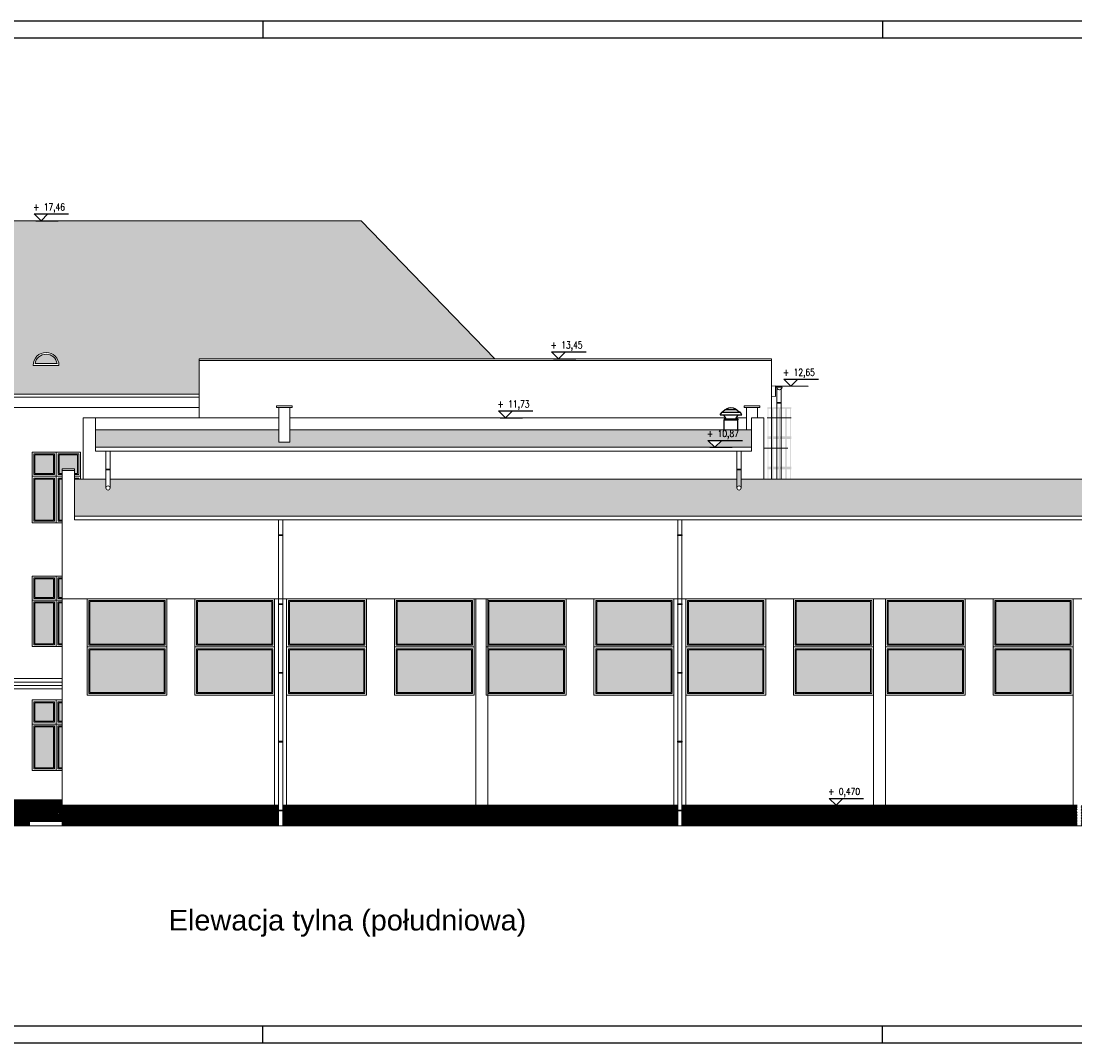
# Model space of a CAD drawing. Header units: millimetres. Extents: x 0 to 111311, y -48878 to -25280.
# Tile 71 of 161: x 79643 to 82705, y -48878 to -45908. Entities that reach past the tile are written whole.
import ezdxf
from ezdxf.enums import TextEntityAlignment as Align

# ---------------------------------------------------------------- set-up
doc = ezdxf.new("R2010")
doc.units = ezdxf.units.MM
for name, color, linetype, lineweight in [('A-Opis', 7, 'Continuous', 15), ('DS_widok', 7, 'Continuous', 18), ('kreskowanie', 250, 'Continuous', 9), ('OPIS', 7, 'Continuous', 5)]:
    doc.layers.add(name, color=color, linetype=linetype, lineweight=lineweight)
doc.layers.add('e-cad_cienkie', color=1, linetype='Continuous')
doc.layers.add('e-cad_opisy', color=7, linetype='Continuous')
doc.layers.add('HATCH', color=7, linetype='Continuous', lineweight=5, true_color=0x6e6e6e)
doc.styles.add('e-cad_1', font='simplex.shx', dxfattribs={"width": 0.8})
doc.styles.get("Standard").update_dxf_attribs({"font": 'arial.ttf'})

# ---------------------------------------------------------------- blocks, each defined once
blk = doc.blocks.new('e-cad_kota_3')
blk.add_line((-2, 2), (8, 2))
blk.add_lwpolyline([(-2, 2), (0, 0), (2, 2)])
at = {"style": 'e-cad_1', "width": 0.8}
blk.add_attdef('ZNAK', text='', height=2, dxfattribs=at).set_placement((-0.5, 3), align=Align.RIGHT)
blk.add_attdef('RZEDNA', (0.8, 3), '', height=2, dxfattribs=at)

msp = doc.modelspace()

# ---------------------------------------------------------------- hatches: boundary and pattern name
at = {"layer": 'A-Opis'}
h = msp.add_hatch(color=135, dxfattribs=at)
h.set_gradient(color1=(103, 145, 152), color2=(200, 215, 218), rotation=45, one_color=1, name='SPHERICAL')
h.paths.add_polyline_path([(79747.481, -46903.896, 0.85634884), (79683.255, -46903.896)])
h = msp.add_hatch(color=135, dxfattribs=at)
h.set_gradient(color1=(103, 145, 152), color2=(200, 215, 218), rotation=45, one_color=1, name='SPHERICAL')
h.paths.add_polyline_path([(79683.142, -47239.396), (79683.142, -47358.396), (79737.142, -47358.396), (79737.142, -47239.396)])
h.paths.add_polyline_path([(79683.142, -47169.396), (79683.142, -47223.396), (79737.142, -47223.396), (79737.142, -47169.396)])
h.paths.add_polyline_path([(79753.142, -47169.396), (79753.142, -47223.396), (79762.368, -47223.396), (79762.368, -47209.396), (79798.368, -47209.396), (79798.368, -47223.396), (79807.142, -47223.396), (79807.142, -47169.396)])
h.paths.add_polyline_path([(79753.142, -47239.396), (79753.142, -47358.396), (79762.368, -47358.396), (79762.368, -47239.396)])
h.paths.add_polyline_path([(79807.142, -47239.885), (79807.142, -47239.396), (79798.368, -47239.396), (79798.368, -47239.885)])
h = msp.add_hatch(color=135, dxfattribs=at)
h.set_gradient(color1=(103, 145, 152), color2=(200, 215, 218), rotation=45, one_color=1, name='SPHERICAL')
h.paths.add_polyline_path([(79682.848, -47599.396), (79682.848, -47718.396), (79736.848, -47718.396), (79736.848, -47599.396)])
h.paths.add_polyline_path([(79682.848, -47529.396), (79682.848, -47583.396), (79736.848, -47583.396), (79736.848, -47529.396)])
h.paths.add_polyline_path([(79752.848, -47599.396), (79752.848, -47718.396), (79762.368, -47718.396), (79762.368, -47599.396)])
h.paths.add_polyline_path([(79752.848, -47529.396), (79752.848, -47583.396), (79762.368, -47583.396), (79762.368, -47529.396)])
h = msp.add_hatch(color=135, dxfattribs=at)
h.set_gradient(color1=(103, 145, 152), color2=(200, 215, 218), rotation=45, one_color=1, name='SPHERICAL')
h.paths.add_polyline_path([(79842.368, -47719.396), (79842.368, -47595.396), (80058.368, -47595.396), (80058.368, -47719.396)])
h.paths.add_polyline_path([(79842.368, -47859.396), (79842.368, -47735.396), (80058.368, -47735.396), (80058.368, -47859.396)])
h = msp.add_hatch(color=135, dxfattribs=at)
h.set_gradient(color1=(103, 145, 152), color2=(200, 215, 218), rotation=45, one_color=1, name='SPHERICAL')
h.paths.add_polyline_path([(80155.368, -47719.396), (80155.368, -47595.396), (80371.368, -47595.396), (80371.368, -47719.396)])
h.paths.add_polyline_path([(80155.368, -47859.396), (80155.368, -47735.396), (80371.368, -47735.396), (80371.368, -47859.396)])
h = msp.add_hatch(color=135, dxfattribs=at)
h.set_gradient(color1=(103, 145, 152), color2=(200, 215, 218), rotation=45, one_color=1, name='SPHERICAL')
h.paths.add_polyline_path([(80422.368, -47719.396), (80422.368, -47595.396), (80638.368, -47595.396), (80638.368, -47719.396)])
h.paths.add_polyline_path([(80422.368, -47859.396), (80422.368, -47735.396), (80638.368, -47735.396), (80638.368, -47859.396)])
h = msp.add_hatch(color=135, dxfattribs=at)
h.set_gradient(color1=(103, 145, 152), color2=(200, 215, 218), rotation=45, one_color=1, name='SPHERICAL')
h.paths.add_polyline_path([(80735.368, -47719.396), (80735.368, -47595.396), (80951.368, -47595.396), (80951.368, -47719.396)])
h.paths.add_polyline_path([(80735.368, -47859.396), (80735.368, -47735.396), (80951.368, -47735.396), (80951.368, -47859.396)])
h = msp.add_hatch(color=135, dxfattribs=at)
h.set_gradient(color1=(103, 145, 152), color2=(200, 215, 218), rotation=45, one_color=1, name='SPHERICAL')
h.paths.add_polyline_path([(81002.368, -47719.396), (81002.368, -47595.396), (81218.368, -47595.396), (81218.368, -47719.396)])
h.paths.add_polyline_path([(81002.368, -47859.396), (81002.368, -47735.396), (81218.368, -47735.396), (81218.368, -47859.396)])
h = msp.add_hatch(color=135, dxfattribs=at)
h.set_gradient(color1=(103, 145, 152), color2=(200, 215, 218), rotation=45, one_color=1, name='SPHERICAL')
h.paths.add_polyline_path([(81315.368, -47719.396), (81315.368, -47595.396), (81531.368, -47595.396), (81531.368, -47719.396)])
h.paths.add_polyline_path([(81315.368, -47859.396), (81315.368, -47735.396), (81531.368, -47735.396), (81531.368, -47859.396)])
h = msp.add_hatch(color=135, dxfattribs=at)
h.set_gradient(color1=(103, 145, 152), color2=(200, 215, 218), rotation=45, one_color=1, name='SPHERICAL')
h.paths.add_polyline_path([(81582.368, -47719.396), (81582.368, -47595.396), (81798.368, -47595.396), (81798.368, -47719.396)])
h.paths.add_polyline_path([(81582.368, -47859.396), (81582.368, -47735.396), (81798.368, -47735.396), (81798.368, -47859.396)])
h = msp.add_hatch(color=135, dxfattribs=at)
h.set_gradient(color1=(103, 145, 152), color2=(200, 215, 218), rotation=45, one_color=1, name='SPHERICAL')
h.paths.add_polyline_path([(81895.368, -47719.396), (81895.368, -47595.396), (82111.368, -47595.396), (82111.368, -47719.396)])
h.paths.add_polyline_path([(81895.368, -47859.396), (81895.368, -47735.396), (82111.368, -47735.396), (82111.368, -47859.396)])
h = msp.add_hatch(color=135, dxfattribs=at)
h.set_gradient(color1=(103, 145, 152), color2=(200, 215, 218), rotation=45, one_color=1, name='SPHERICAL')
h.paths.add_polyline_path([(82162.368, -47719.396), (82162.368, -47595.396), (82378.368, -47595.396), (82378.368, -47719.396)])
h.paths.add_polyline_path([(82162.368, -47859.396), (82162.368, -47735.396), (82378.368, -47735.396), (82378.368, -47859.396)])
h = msp.add_hatch(color=135, dxfattribs=at)
h.set_gradient(color1=(103, 145, 152), color2=(200, 215, 218), rotation=45, one_color=1, name='SPHERICAL')
h.paths.add_polyline_path([(82475.368, -47719.396), (82475.368, -47595.396), (82691.368, -47595.396), (82691.368, -47719.396)])
h.paths.add_polyline_path([(82475.368, -47859.396), (82475.368, -47735.396), (82691.368, -47735.396), (82691.368, -47859.396)])
h = msp.add_hatch(color=135, dxfattribs=at)
h.set_gradient(color1=(103, 145, 152), color2=(200, 215, 218), rotation=45, one_color=1, name='SPHERICAL')
h.paths.add_polyline_path([(79682.848, -47959.396), (79682.848, -48078.396), (79736.848, -48078.396), (79736.848, -47959.396)])
h.paths.add_polyline_path([(79682.848, -47889.396), (79682.848, -47943.396), (79736.848, -47943.396), (79736.848, -47889.396)])
h.paths.add_polyline_path([(79752.848, -47959.396), (79752.848, -48078.396), (79762.368, -48078.396), (79762.368, -47959.396)])
h.paths.add_polyline_path([(79752.848, -47889.396), (79752.848, -47943.396), (79762.368, -47943.396), (79762.368, -47889.396)])
at = {"layer": 'DS_widok'}
h = msp.add_hatch(color=256, dxfattribs=at)
h.paths.add_polyline_path([(81880.848, -47035.186), (81880.848, -47031.186), (81810.848, -47031.186), (81810.848, -47035.186)])
h.paths.add_polyline_path([(81847.748, -47035.186), (81843.948, -47035.186), (81843.948, -47115.186), (81847.748, -47115.186)])
h.paths.add_polyline_path([(81824.608, -47115.186), (81828.408, -47115.186), (81828.408, -47035.186), (81824.608, -47035.186)])
h.paths.add_polyline_path([(81812.135, -47115.186), (81813.935, -47115.186), (81813.935, -47035.186), (81812.135, -47035.186)])
h.paths.add_polyline_path([(81867.089, -47035.186), (81863.289, -47035.186), (81863.289, -47115.186), (81867.089, -47115.186)])
h.paths.add_polyline_path([(81879.562, -47035.186), (81877.762, -47035.186), (81877.762, -47115.186), (81879.562, -47115.186)])
h.paths.add_polyline_path([(81880.848, -47119.186), (81880.848, -47115.186), (81810.848, -47115.186), (81810.848, -47119.186)])
h = msp.add_hatch(color=256, dxfattribs=at)
h.paths.add_polyline_path([(81880.848, -47123.186), (81880.848, -47119.186), (81810.848, -47119.186), (81810.848, -47123.186)])
h.paths.add_polyline_path([(81847.748, -47123.186), (81843.948, -47123.186), (81843.948, -47203.186), (81847.748, -47203.186)])
h.paths.add_polyline_path([(81824.608, -47203.186), (81828.408, -47203.186), (81828.408, -47123.186), (81824.608, -47123.186)])
h.paths.add_polyline_path([(81812.135, -47203.186), (81813.935, -47203.186), (81813.935, -47123.186), (81812.135, -47123.186)])
h.paths.add_polyline_path([(81867.089, -47123.186), (81863.289, -47123.186), (81863.289, -47203.186), (81867.089, -47203.186)])
h.paths.add_polyline_path([(81879.562, -47123.186), (81877.762, -47123.186), (81877.762, -47203.186), (81879.562, -47203.186)])
h.paths.add_polyline_path([(81880.848, -47207.186), (81880.848, -47203.186), (81810.848, -47203.186), (81810.848, -47207.186)])
h = msp.add_hatch(color=256, dxfattribs=at)
h.paths.add_polyline_path([(81880.848, -47210.969), (81880.848, -47206.969), (81810.848, -47206.969), (81810.848, -47210.969)])
h.paths.add_polyline_path([(81877.762, -47239.885), (81879.562, -47239.885), (81879.562, -47210.969), (81877.762, -47210.969)])
h.paths.add_polyline_path([(81863.289, -47239.885), (81867.089, -47239.885), (81867.089, -47210.969), (81863.289, -47210.969)])
h.paths.add_polyline_path([(81843.948, -47239.885), (81847.748, -47239.885), (81847.748, -47210.969), (81843.948, -47210.969)])
h.paths.add_polyline_path([(81824.608, -47239.885), (81828.408, -47239.885), (81828.408, -47210.969), (81824.608, -47210.969)])
h.paths.add_polyline_path([(81812.135, -47239.885), (81813.935, -47239.885), (81813.935, -47210.969), (81812.135, -47210.969)])
at = {"layer": 'HATCH'}
h = msp.add_hatch(dxfattribs=at)
h.set_pattern_fill('SHAKES1', color=256, scale=3)
h.set_pattern_definition([(7e-15, (-3e-16, 2.286), (76.2, 76.2), [7.62, -68.58]), (7e-15, (7.62, 9e-16), (76.2, 76.2), [22.86, -53.34]), (7e-15, (30.48, 1.524), (76.2, 76.2), [11.43, -64.77]), (7e-15, (41.91, 5e-15), (76.2, 76.2), [22.86, -53.34]), (7e-15, (64.77, 2.286), (76.2, 76.2), [11.43, -64.77]), (7e-15, (11.43, 25.146), (76.2, 76.2), [22.86, -53.34]), (7e-15, (-3e-15, 26.67), (76.2, 76.2), [11.43, -64.77]), (7e-15, (34.29, 27.43), (76.2, 76.2), [15.24, -60.96]), (7e-15, (49.53, 25.146), (76.2, 76.2), [26.67, -49.53]), (7e-15, (-6e-15, 51.054), (76.2, 76.2), [25.908, -50.292]), (7e-15, (25.91, 52.58), (76.2, 76.2), [18.288, -57.912]), (7e-15, (44.196, 50.29), (76.2, 76.2), [13.716, -62.484]), (7e-15, (57.91, 53.34), (76.2, 76.2), [12.954, -63.246]), (180, (76.2, 51.054), (-76.2, -76.2), [5.334, -70.866]), (90, (7.62, 9e-16), (-76.2, 76.2), [26.67, -49.53]), (90, (30.48, 4e-15), (-76.2, 76.2), [25.146, -51.054]), (90, (41.91, 5e-15), (-76.2, 76.2), [27.432, -48.768]), (90, (64.77, 8e-15), (-76.2, 76.2), [25.146, -51.054]), (90, (34.29, 25.146), (-76.2, 76.2), [27.432, -48.768]), (90, (25.91, 51.054), (-76.2, 76.2), [25.146, -51.054]), (90, (44.196, 50.29), (-76.2, 76.2), [25.908, -50.292]), (270, (-6e-15, 51.054), (76.2, -76.2), [25.908, -50.292]), (270, (11.43, 51.054), (76.2, -76.2), [25.908, -50.292]), (270, (49.53, 50.29), (76.2, -76.2), [25.146, -51.054]), (90, (70.866, 51.054), (-76.2, 76.2), [25.146, -51.054]), (90, (57.91, 50.29), (-76.2, 76.2), [25.908, -50.292]), (270, (70.866, 2.286), (76.2, -76.2), [2.286, -73.914])])
h.paths.add_polyline_path([(76461.772, -46992.283), (76959.368, -46488.461), (78642.368, -46488.461), (78642.368, -46576.396), (78942.368, -46576.396), (78942.368, -46488.461), (80631.368, -46488.461), (81018.998, -46889.925), (80160.368, -46889.925), (80160.368, -46992.283)])
h.paths.add_polyline_path([(79677.868, -46908.896, -1), (79752.868, -46908.896)], flags=16)
h.paths.add_polyline_path([(79683.255, -46903.896, -0.85634884), (79747.481, -46903.896)], flags=0)
h.paths.add_polyline_path([(78508.868, -46908.896, -1), (78583.868, -46908.896)], flags=16)
h.paths.add_polyline_path([(78514.255, -46903.896, -0.85634884), (78578.481, -46903.896)], flags=0)
at = {"layer": 'kreskowanie', "ltscale": 50}
h = msp.add_hatch(dxfattribs=at)
h.set_pattern_fill('ANSI31', color=256, angle=180)
h.paths.add_polyline_path([(78376.642, -48247.396), (78376.642, -48171.396), (79762.368, -48171.396), (79762.368, -48234.396), (79667.368, -48234.396), (79667.368, -48247.396), (78933.848, -48247.396), (78883.848, -48247.396), (78873.848, -48247.396), (78823.848, -48247.396), (78743.848, -48247.396), (78693.848, -48247.396), (78683.848, -48247.396), (78633.848, -48247.396), (78553.848, -48247.396), (78503.848, -48247.396), (78493.848, -48247.396), (78443.848, -48247.396), (78418.806, -48247.396)])
h.paths.add_polyline_path([(77446.915, -48247.396), (77446.915, -48171.379), (78364.946, -48171.154), (78364.965, -48247.396), (78321.848, -48247.396), (78321.848, -48241.396), (78161.848, -48241.396), (78161.806, -48247.396), (78124.848, -48247.396), (78124.848, -48241.396), (77964.848, -48241.396), (77964.806, -48247.396), (77926.848, -48247.396), (77926.848, -48241.396), (77766.848, -48241.396), (77766.806, -48247.396), (77734.848, -48247.396), (77734.848, -48241.396), (77574.848, -48241.396), (77574.806, -48247.396)])
h.paths.add_polyline_path([(81155.595, -48247.396), (81551.114, -48247.396), (81551.099, -48187.396), (80402.868, -48187.396), (80402.868, -48247.396)])
h.paths.add_polyline_path([(81562.868, -48247.396), (81562.868, -48203.632), (81563.368, -48203.632), (81563.368, -48201.632), (81562.868, -48201.632), (81562.868, -48187.396), (82010.864, -48187.396), (82711.099, -48187.396), (82711.102, -48201.632), (82710.368, -48201.632), (82710.368, -48203.632), (82711.103, -48203.632), (82711.114, -48247.396)])
h.paths.add_polyline_path([(83871.114, -48247.396), (83871.099, -48187.396), (82722.868, -48187.396), (82722.868, -48247.396)])
h.paths.add_polyline_path([(77097.368, -48247.396), (77097.368, -48171.396), (76423.142, -48171.396), (76423.142, -48247.396)])
h.paths.add_polyline_path([(80391.114, -48247.396), (80391.099, -48187.396), (79762.368, -48187.396), (79762.368, -48247.396)])
h.paths.add_polyline_path([(84486.368, -48247.396), (84486.368, -48187.396), (83882.868, -48187.396), (83882.868, -48247.396)])
h.paths.add_polyline_path([(77097.368, -48234.396), (77224.142, -48234.396), (77224.142, -48171.396), (77097.368, -48171.396)])
h.paths.add_polyline_path([(77374.142, -48234.396), (77374.142, -48171.396), (77446.915, -48171.379), (77446.915, -48214.396), (77421.783, -48214.396), (77381.783, -48214.396), (77401.783, -48234.396)])
h.paths.add_polyline_path([(77446.915, -48234.396), (77446.915, -48214.396), (77421.783, -48214.396), (77401.783, -48234.396)])
h.paths.add_polyline_path([(77421.783, -48214.396), (77381.783, -48214.396), (77401.783, -48234.396)])
h.paths.add_polyline_path([(77392.021, -48200.587), (77392.021, -48229.158), (77415.259, -48229.158), (77415.259, -48200.587)], flags=24)
h.paths.add_polyline_path([(77403.831, -48174.634), (77403.831, -48210.349), (77479.735, -48210.349), (77479.735, -48174.634)], flags=24)
h.paths.add_polyline_path([(77392.021, -48200.587), (77392.021, -48229.158), (77415.259, -48229.158), (77415.259, -48200.587)], flags=24)
h.paths.add_polyline_path([(77403.831, -48174.634), (77403.831, -48210.349), (77479.735, -48210.349), (77479.735, -48174.634)], flags=24)
at = {"layer": 'OPIS', "ltscale": 4}
h = msp.add_hatch(dxfattribs=at)
h.set_pattern_fill('AR-SAND', color=254, scale=0.1)
h.paths.add_polyline_path([(79859.368, -47147.076), (79859.368, -47096.186), (80392.035, -47096.186), (80392.035, -47132.076), (80423.868, -47132.076), (80423.868, -47096.186), (81764.848, -47096.186), (81764.848, -47147.076), (81658.637, -47147.076), (81678.637, -47127.076), (81638.637, -47127.076), (81658.637, -47147.076)])
h.paths.add_polyline_path([(81660.685, -47087.315), (81660.685, -47123.029), (81733.542, -47123.029), (81733.542, -47087.315)], flags=24)
h.paths.add_polyline_path([(81649.352, -47115.648), (81649.352, -47141.362), (81671.637, -47141.362), (81671.637, -47115.648)], flags=24)
h = msp.add_hatch(dxfattribs=at)
h.set_pattern_fill('AR-SAND', color=254, scale=0.1)
h.paths.add_polyline_path([(79798.368, -47347.297), (79798.368, -47239.885), (79807.142, -47239.885), (79810.142, -47239.885), (79815.142, -47239.885), (79889.401, -47239.885), (79889.407, -47265.277, 1), (79901.355, -47265.277), (79901.355, -47239.885), (81722.862, -47239.885), (81722.862, -47265.277, 1), (81734.81, -47265.277, 0), (81734.81, -47265.277, 1), (81722.862, -47265.277), (81722.862, -47239.885), (81722.862, -47212.545), (81734.823, -47212.545), (81734.816, -47239.885), (82805.245, -47239.885), (84308.235, -47239.885), (84308.157, -47317.297), (84352.423, -47317.297), (84352.501, -47239.885), (84450.368, -47239.885), (84450.368, -47332.297), (84450.368, -47347.297)])

# ---------------------------------------------------------------- linework, layer by layer
for p, q in [((81673.99, -47052.552), (81678.457, -47046.159)), ((81673.99, -47052.552), (81737.158, -47052.488)), ((81679.156, -47045.394), (81731.978, -47045.341)), ((81688.49, -47037.851), (81681.791, -47043.685)), ((81684.948, -47052.592), (81685.037, -47052.541)), ((81691.601, -47064.089), (81684.948, -47052.592)), ((81685.646, -47064.095), (81725.526, -47064.055)), ((81685.646, -47064.095), (81685.649, -47067.163)), ((81688.713, -47063.209), (81688.717, -47067.868)), ((81689.11, -47037.408), (81722.007, -47037.374)), ((81694.07, -47052.532), (81717.078, -47052.509)), ((81719.57, -47064.061), (81726.2, -47052.55)), ((81721.989, -47037.368), (81722.007, -47037.374)), ((81722.457, -47063.175), (81722.462, -47067.834)), ((81722.629, -47037.817), (81729.34, -47043.637)), ((81723.986, -47056.395), (81726.2, -47052.55)), ((81724.074, -47056.446), (81726.289, -47052.601)), ((81725.526, -47064.055), (81725.529, -47067.123)), ((81726.2, -47052.55), (81726.112, -47052.499)), ((81726.289, -47052.601), (81726.2, -47052.55)), ((81737.158, -47052.488), (81732.678, -47046.104)), ((81685.601, -47096.186), (81685.571, -47067.163)), ((81685.649, -47067.163), (81725.529, -47067.123)), ((81685.649, -47067.163), (81725.529, -47067.123)), ((81725.537, -47096.186), (81725.529, -47067.123))]:
    msp.add_line(p, q)
for centre, radius, start, end in [((81705.563, -47060.184), 27.747, 59.055276, 121.060388), ((81681.726, -47048.443), 3.987, 115.207165, 145.057832), ((81676.774, -47037.924), 7.639, 295.207165, 311.048866), ((81691.108, -47040.858), 3.987, 109.08623, 131.048866), ((81687.306, -47029.871), 7.639, 289.08623, 301.060388), ((81723.33, -47030.643), 6.726, 238.648199, 252.547739), ((81720.017, -47040.829), 3.987, 49.066798, 71.029434), ((81734.344, -47037.866), 7.639, 229.066798, 244.908498), ((81729.414, -47048.395), 3.987, 35.057832, 64.908498)]:
    msp.add_arc(centre, radius, start, end)
at = {"layer": 'DS_widok'}
for p, q in [((81810.848, -47061.186), (81880.848, -47061.186)), ((81800.848, -47149.186), (81870.848, -47149.186))]:
    msp.add_line(p, q, dxfattribs=at)
at = {"layer": 'e-cad_cienkie', "ltscale": 4}
for p, q in [((79685.687, -46488.461), (79750.687, -46488.461)), ((81189.354, -46889.925), (81254.354, -46889.925)), ((81834.902, -46968.712), (81929.53, -46968.923)), ((81035.177, -47061.186), (81100.177, -47061.186)), ((81643.637, -47147.076), (81708.637, -47147.076)), ((81995.864, -48187.396), (82060.864, -48187.396))]:
    msp.add_line(p, q, dxfattribs=at)
at = {"layer": 'e-cad_opisy', "ltscale": 2}
for points in [[(75745.575, -48878.235), (85745.575, -48878.235), (85745.575, -45908.235), (75995.575, -45908.235), (75995.575, -45908.235), (75745.575, -45908.235), (75745.575, -48878.235)], [(80345.575, -45908.235), (80345.575, -45958.235)], [(82145.575, -45908.235), (82145.575, -45958.235)], [(76045.575, -48828.235), (85695.575, -48828.235), (85695.575, -45958.235), (76045.575, -45958.235), (76045.575, -48828.235)], [(80345.575, -48878.235), (80345.575, -48828.235)], [(82145.575, -48878.235), (82145.575, -48828.235)]]:
    msp.add_lwpolyline(points, dxfattribs=at)
at = {"layer": 'OPIS'}
for p, q in [((78942.368, -46488.461), (80631.368, -46488.461)), ((81018.998, -46889.925), (80631.368, -46488.461)), ((79752.868, -46908.896), (79677.868, -46908.896)), ((79747.481, -46903.896), (79683.255, -46903.896)), ((81823.368, -46889.925), (80160.368, -46889.925)), ((81823.368, -46889.925), (80160.368, -46889.925)), ((80160.368, -46889.925), (80160.368, -47061.186)), ((81823.368, -46894.925), (80160.368, -46894.925)), ((81823.368, -46894.925), (80160.368, -46894.925)), ((81823.368, -47239.885), (81823.368, -46889.925)), ((81823.368, -46968.288), (81834.9, -46968.923)), ((81834.9, -46968.923), (81834.686, -46998.957)), ((81834.9, -46968.923), (81838.037, -46971.836)), ((81853.976, -46971.832), (81837.976, -46971.832)), ((81853.976, -46971.832), (81837.976, -46971.832)), ((81854.037, -46971.836), (81838.037, -46971.836)), ((81854.037, -46971.836), (81838.037, -46971.836)), ((80160.368, -47001.396), (76373.142, -47001.396)), ((76423.142, -46992.283), (80160.368, -46992.283)), ((81823.368, -46998.334), (81834.686, -46998.957)), ((81839.163, -46975.929), (81839.163, -47239.885)), ((81851.163, -46977.978), (81851.163, -47239.885)), ((80160.368, -47031.396), (76373.142, -47031.396)), ((80392.035, -47031.186), (80392.035, -47132.076)), ((81750.535, -47031.186), (81750.535, -47096.186)), ((81838.663, -47016.444), (81851.663, -47016.444)), ((81838.663, -47018.444), (81851.663, -47018.444)), ((81851.663, -47018.444), (81851.663, -47016.444)), ((79823.368, -47239.885), (79823.368, -47061.186)), ((80392.035, -47061.186), (79823.368, -47061.186)), ((79859.368, -47158.46), (79859.368, -47061.186)), ((81689.921, -47061.186), (80423.868, -47061.186)), ((81750.535, -47061.186), (81721.226, -47061.186)), ((81800.848, -47061.186), (81764.848, -47061.186)), ((81764.848, -47061.186), (81764.848, -47158.46)), ((81800.848, -47061.186), (81800.848, -47239.885)), ((80392.035, -47096.186), (79859.368, -47096.186)), ((81764.848, -47096.186), (80423.868, -47096.186)), ((81764.848, -47147.076), (79859.368, -47147.076)), ((80423.868, -47132.076), (80392.035, -47132.076)), ((81764.848, -47158.46), (79859.368, -47158.46)), ((79889.368, -47158.46), (79889.381, -47189.098)), ((79901.355, -47158.46), (79901.355, -47183.257)), ((79901.355, -47183.257), (79901.355, -47265.277)), ((81722.862, -47158.46), (81722.862, -47183.257)), ((81722.862, -47183.257), (81722.862, -47265.277)), ((81734.848, -47158.46), (81734.835, -47189.098)), ((79762.368, -47209.396), (79798.368, -47209.396)), ((79762.368, -48247.396), (79762.368, -47209.396)), ((79762.368, -47214.396), (79798.368, -47214.396)), ((79798.368, -47358.21), (79798.368, -47209.396)), ((79889.388, -47189.103), (79889.407, -47265.277)), ((81734.828, -47189.103), (81734.81, -47265.277)), ((79798.368, -47239.885), (79889.401, -47239.885)), ((79901.355, -47239.885), (81722.862, -47239.885)), ((81734.816, -47239.885), (84308.235, -47239.885)), ((79798.368, -47347.297), (84450.368, -47347.297)), ((79798.368, -47358.21), (84450.368, -47358.21)), ((80390.881, -47358.21), (80390.895, -47380.185)), ((80402.868, -47358.21), (80402.868, -47374.344)), ((81550.881, -47358.21), (81550.895, -47380.185)), ((81562.868, -47358.21), (81562.868, -47374.344)), ((80390.901, -47380.19), (80391.114, -48247.396)), ((80402.868, -47374.344), (80402.868, -48247.396)), ((81550.901, -47380.19), (81551.114, -48247.396)), ((81562.868, -47374.344), (81562.868, -48247.396)), ((84486.368, -47587.396), (79762.368, -47587.396)), ((80379.368, -47587.396), (80379.368, -48247.396)), ((80414.368, -47587.396), (80414.368, -48247.396)), ((80964.368, -47587.396), (80964.368, -48247.396)), ((80999.368, -47587.396), (80999.368, -48247.396)), ((81539.368, -47587.396), (81539.368, -48247.396)), ((81574.368, -47587.396), (81574.368, -48247.396)), ((82119.368, -47587.396), (82119.368, -48247.396)), ((82154.368, -47587.396), (82154.368, -48247.396)), ((82699.368, -47587.396), (82699.368, -48247.396)), ((79762.368, -47819.396), (76393.142, -47819.396)), ((79762.368, -47829.396), (76393.142, -47829.396)), ((79762.368, -47839.396), (76403.142, -47839.396)), ((79762.368, -47849.396), (76413.142, -47849.396)), ((79762.368, -48171.396), (78376.642, -48171.396)), ((80391.099, -48187.396), (79762.368, -48187.396)), ((81551.099, -48187.396), (80402.868, -48187.396)), ((82711.099, -48187.396), (81562.868, -48187.396)), ((81155.595, -48247.396), (76296.793, -48247.396)), ((79667.368, -48234.396), (79762.368, -48234.396)), ((79667.368, -48234.396), (79667.368, -48247.396)), ((84670.247, -48247.396), (81155.595, -48247.396)), ((81694.833, -48247.396), (81569.979, -48247.396))]:
    msp.add_line(p, q, dxfattribs=at)
for points in [[(80430.868, -47031.186), (80385.035, -47031.186), (80385.035, -47026.186), (80430.868, -47026.186)], [(81789.368, -47031.186), (81743.535, -47031.186), (81743.535, -47026.186), (81789.368, -47026.186)], [(79675.142, -47231.396), (79745.142, -47231.396), (79745.142, -47161.396), (79675.142, -47161.396)], [(79680.142, -47226.396), (79740.142, -47226.396), (79740.142, -47166.396), (79680.142, -47166.396)], [(79683.142, -47223.396), (79737.142, -47223.396), (79737.142, -47169.396), (79683.142, -47169.396)], [(79901.855, -47210.545), (79888.855, -47210.545), (79888.855, -47212.545), (79901.855, -47212.545)], [(81722.362, -47210.545), (81735.362, -47210.545), (81735.362, -47212.545), (81722.362, -47212.545)], [(79745.142, -47231.396), (79675.142, -47231.396), (79675.142, -47366.396), (79745.142, -47366.396)], [(79740.142, -47236.396), (79680.142, -47236.396), (79680.142, -47361.396), (79740.142, -47361.396)], [(79737.142, -47239.396), (79683.142, -47239.396), (79683.142, -47358.396), (79737.142, -47358.396)], [(80403.368, -47401.632), (80390.368, -47401.632), (80390.368, -47403.632), (80403.368, -47403.632)], [(81563.368, -47401.632), (81550.368, -47401.632), (81550.368, -47403.632), (81563.368, -47403.632)], [(79674.848, -47591.396), (79744.848, -47591.396), (79744.848, -47521.396), (79674.848, -47521.396)], [(79679.848, -47586.396), (79739.848, -47586.396), (79739.848, -47526.396), (79679.848, -47526.396)], [(79682.848, -47583.396), (79736.848, -47583.396), (79736.848, -47529.396), (79682.848, -47529.396)], [(79744.848, -47591.396), (79674.848, -47591.396), (79674.848, -47726.396), (79744.848, -47726.396)], [(79739.848, -47596.396), (79679.848, -47596.396), (79679.848, -47721.396), (79739.848, -47721.396)], [(79736.848, -47599.396), (79682.848, -47599.396), (79682.848, -47718.396), (79736.848, -47718.396)], [(79834.368, -47587.396), (80066.368, -47587.396), (80066.368, -47727.396), (79834.368, -47727.396)], [(79839.368, -47592.396), (80061.368, -47592.396), (80061.368, -47722.396), (79839.368, -47722.396)], [(79842.368, -47595.396), (80058.368, -47595.396), (80058.368, -47719.396), (79842.368, -47719.396)], [(80147.368, -47587.396), (80379.368, -47587.396), (80379.368, -47727.396), (80147.368, -47727.396)], [(80152.368, -47592.396), (80374.368, -47592.396), (80374.368, -47722.396), (80152.368, -47722.396)], [(80155.368, -47595.396), (80371.368, -47595.396), (80371.368, -47719.396), (80155.368, -47719.396)], [(80403.368, -47601.632), (80390.368, -47601.632), (80390.368, -47603.632), (80403.368, -47603.632)], [(80414.368, -47587.396), (80646.368, -47587.396), (80646.368, -47727.396), (80414.368, -47727.396)], [(80419.368, -47592.396), (80641.368, -47592.396), (80641.368, -47722.396), (80419.368, -47722.396)], [(80422.368, -47595.396), (80638.368, -47595.396), (80638.368, -47719.396), (80422.368, -47719.396)], [(80727.368, -47587.396), (80959.368, -47587.396), (80959.368, -47727.396), (80727.368, -47727.396)], [(80732.368, -47592.396), (80954.368, -47592.396), (80954.368, -47722.396), (80732.368, -47722.396)], [(80735.368, -47595.396), (80951.368, -47595.396), (80951.368, -47719.396), (80735.368, -47719.396)], [(80994.368, -47587.396), (81226.368, -47587.396), (81226.368, -47727.396), (80994.368, -47727.396)], [(80999.368, -47592.396), (81221.368, -47592.396), (81221.368, -47722.396), (80999.368, -47722.396)], [(81002.368, -47595.396), (81218.368, -47595.396), (81218.368, -47719.396), (81002.368, -47719.396)], [(81307.368, -47587.396), (81539.368, -47587.396), (81539.368, -47727.396), (81307.368, -47727.396)], [(81312.368, -47592.396), (81534.368, -47592.396), (81534.368, -47722.396), (81312.368, -47722.396)], [(81315.368, -47595.396), (81531.368, -47595.396), (81531.368, -47719.396), (81315.368, -47719.396)], [(81563.368, -47601.632), (81550.368, -47601.632), (81550.368, -47603.632), (81563.368, -47603.632)], [(81574.368, -47587.396), (81806.368, -47587.396), (81806.368, -47727.396), (81574.368, -47727.396)], [(81579.368, -47592.396), (81801.368, -47592.396), (81801.368, -47722.396), (81579.368, -47722.396)], [(81582.368, -47595.396), (81798.368, -47595.396), (81798.368, -47719.396), (81582.368, -47719.396)], [(81887.368, -47587.396), (82119.368, -47587.396), (82119.368, -47727.396), (81887.368, -47727.396)], [(81892.368, -47592.396), (82114.368, -47592.396), (82114.368, -47722.396), (81892.368, -47722.396)], [(81895.368, -47595.396), (82111.368, -47595.396), (82111.368, -47719.396), (81895.368, -47719.396)], [(82154.368, -47587.396), (82386.368, -47587.396), (82386.368, -47727.396), (82154.368, -47727.396)], [(82159.368, -47592.396), (82381.368, -47592.396), (82381.368, -47722.396), (82159.368, -47722.396)], [(82162.368, -47595.396), (82378.368, -47595.396), (82378.368, -47719.396), (82162.368, -47719.396)], [(82467.368, -47587.396), (82699.368, -47587.396), (82699.368, -47727.396), (82467.368, -47727.396)], [(82472.368, -47592.396), (82694.368, -47592.396), (82694.368, -47722.396), (82472.368, -47722.396)], [(82475.368, -47595.396), (82691.368, -47595.396), (82691.368, -47719.396), (82475.368, -47719.396)], [(79834.368, -47727.396), (80066.368, -47727.396), (80066.368, -47867.396), (79834.368, -47867.396)], [(79839.368, -47732.396), (80061.368, -47732.396), (80061.368, -47862.396), (79839.368, -47862.396)], [(79842.368, -47735.396), (80058.368, -47735.396), (80058.368, -47859.396), (79842.368, -47859.396)], [(80147.368, -47727.396), (80379.368, -47727.396), (80379.368, -47867.396), (80147.368, -47867.396)], [(80152.368, -47732.396), (80374.368, -47732.396), (80374.368, -47862.396), (80152.368, -47862.396)], [(80155.368, -47735.396), (80371.368, -47735.396), (80371.368, -47859.396), (80155.368, -47859.396)], [(80414.368, -47727.396), (80646.368, -47727.396), (80646.368, -47867.396), (80414.368, -47867.396)], [(80419.368, -47732.396), (80641.368, -47732.396), (80641.368, -47862.396), (80419.368, -47862.396)], [(80422.368, -47735.396), (80638.368, -47735.396), (80638.368, -47859.396), (80422.368, -47859.396)], [(80727.368, -47727.396), (80959.368, -47727.396), (80959.368, -47867.396), (80727.368, -47867.396)], [(80732.368, -47732.396), (80954.368, -47732.396), (80954.368, -47862.396), (80732.368, -47862.396)], [(80735.368, -47735.396), (80951.368, -47735.396), (80951.368, -47859.396), (80735.368, -47859.396)], [(80994.368, -47727.396), (81226.368, -47727.396), (81226.368, -47867.396), (80994.368, -47867.396)], [(80999.368, -47732.396), (81221.368, -47732.396), (81221.368, -47862.396), (80999.368, -47862.396)], [(81002.368, -47735.396), (81218.368, -47735.396), (81218.368, -47859.396), (81002.368, -47859.396)], [(81307.368, -47727.396), (81539.368, -47727.396), (81539.368, -47867.396), (81307.368, -47867.396)], [(81312.368, -47732.396), (81534.368, -47732.396), (81534.368, -47862.396), (81312.368, -47862.396)], [(81315.368, -47735.396), (81531.368, -47735.396), (81531.368, -47859.396), (81315.368, -47859.396)], [(81574.368, -47727.396), (81806.368, -47727.396), (81806.368, -47867.396), (81574.368, -47867.396)], [(81579.368, -47732.396), (81801.368, -47732.396), (81801.368, -47862.396), (81579.368, -47862.396)], [(81582.368, -47735.396), (81798.368, -47735.396), (81798.368, -47859.396), (81582.368, -47859.396)], [(81887.368, -47727.396), (82119.368, -47727.396), (82119.368, -47867.396), (81887.368, -47867.396)], [(81892.368, -47732.396), (82114.368, -47732.396), (82114.368, -47862.396), (81892.368, -47862.396)], [(81895.368, -47735.396), (82111.368, -47735.396), (82111.368, -47859.396), (81895.368, -47859.396)], [(82154.368, -47727.396), (82386.368, -47727.396), (82386.368, -47867.396), (82154.368, -47867.396)], [(82159.368, -47732.396), (82381.368, -47732.396), (82381.368, -47862.396), (82159.368, -47862.396)], [(82162.368, -47735.396), (82378.368, -47735.396), (82378.368, -47859.396), (82162.368, -47859.396)], [(82467.368, -47727.396), (82699.368, -47727.396), (82699.368, -47867.396), (82467.368, -47867.396)], [(82472.368, -47732.396), (82694.368, -47732.396), (82694.368, -47862.396), (82472.368, -47862.396)], [(82475.368, -47735.396), (82691.368, -47735.396), (82691.368, -47859.396), (82475.368, -47859.396)], [(80403.368, -47801.632), (80390.368, -47801.632), (80390.368, -47803.632), (80403.368, -47803.632)], [(81563.368, -47801.632), (81550.368, -47801.632), (81550.368, -47803.632), (81563.368, -47803.632)], [(79674.848, -47951.396), (79744.848, -47951.396), (79744.848, -47881.396), (79674.848, -47881.396)], [(79679.848, -47946.396), (79739.848, -47946.396), (79739.848, -47886.396), (79679.848, -47886.396)], [(79682.848, -47943.396), (79736.848, -47943.396), (79736.848, -47889.396), (79682.848, -47889.396)], [(79744.848, -47951.396), (79674.848, -47951.396), (79674.848, -48086.396), (79744.848, -48086.396)], [(79739.848, -47956.396), (79679.848, -47956.396), (79679.848, -48081.396), (79739.848, -48081.396)], [(79736.848, -47959.396), (79682.848, -47959.396), (79682.848, -48078.396), (79736.848, -48078.396)], [(80403.368, -48001.632), (80390.368, -48001.632), (80390.368, -48003.632), (80403.368, -48003.632)], [(81563.368, -48001.632), (81550.368, -48001.632), (81550.368, -48003.632), (81563.368, -48003.632)], [(80403.368, -48201.632), (80390.368, -48201.632), (80390.368, -48203.632), (80403.368, -48203.632)], [(81563.368, -48201.632), (81550.368, -48201.632), (81550.368, -48203.632), (81563.368, -48203.632)]]:
    msp.add_lwpolyline(points, close=True, dxfattribs=at)
for points in [[(80423.868, -47132.076), (80423.868, -47031.186)], [(81782.368, -47061.186), (81782.368, -47031.186)], [(79798.368, -47231.396), (79815.142, -47231.396), (79815.142, -47161.396), (79745.142, -47161.396), (79745.142, -47231.396), (79762.368, -47231.396)], [(79798.368, -47226.396), (79810.142, -47226.396), (79810.142, -47166.396), (79750.142, -47166.396), (79750.142, -47226.396), (79762.368, -47226.396)], [(79798.368, -47223.396), (79807.142, -47223.396), (79807.142, -47169.396), (79753.142, -47169.396), (79753.142, -47223.396), (79762.368, -47223.396)], [(79762.368, -47231.396), (79745.142, -47231.396), (79745.142, -47366.396), (79762.368, -47366.396)], [(79762.368, -47236.396), (79750.142, -47236.396), (79750.142, -47361.396), (79762.368, -47361.396)], [(79762.368, -47239.396), (79753.142, -47239.396), (79753.142, -47358.396), (79762.368, -47358.396)], [(79815.142, -47239.885), (79815.142, -47231.396), (79798.368, -47231.396)], [(79810.142, -47239.885), (79810.142, -47236.396), (79798.368, -47236.396)], [(79807.142, -47239.885), (79807.142, -47239.396), (79798.368, -47239.396)], [(79762.368, -47521.396), (79744.848, -47521.396), (79744.848, -47591.396), (79762.368, -47591.396)], [(79762.368, -47526.396), (79749.848, -47526.396), (79749.848, -47586.396), (79762.368, -47586.396)], [(79762.368, -47529.396), (79752.848, -47529.396), (79752.848, -47583.396), (79762.368, -47583.396)], [(79762.368, -47591.396), (79744.848, -47591.396), (79744.848, -47726.396), (79762.368, -47726.396)], [(79762.368, -47596.396), (79749.848, -47596.396), (79749.848, -47721.396), (79762.368, -47721.396)], [(79762.368, -47599.396), (79752.848, -47599.396), (79752.848, -47718.396), (79762.368, -47718.396)], [(79762.368, -47881.396), (79744.848, -47881.396), (79744.848, -47951.396), (79762.368, -47951.396)], [(79762.368, -47886.396), (79749.848, -47886.396), (79749.848, -47946.396), (79762.368, -47946.396)], [(79762.368, -47889.396), (79752.848, -47889.396), (79752.848, -47943.396), (79762.368, -47943.396)], [(79762.368, -47951.396), (79744.848, -47951.396), (79744.848, -48086.396), (79762.368, -48086.396)], [(79762.368, -47956.396), (79749.848, -47956.396), (79749.848, -48081.396), (79762.368, -48081.396)], [(79762.368, -47959.396), (79752.848, -47959.396), (79752.848, -48078.396), (79762.368, -48078.396)]]:
    msp.add_lwpolyline(points, dxfattribs=at)
for centre in [(79895.381, -47265.277), (81728.836, -47265.277)]:
    msp.add_circle(centre, 5.974, dxfattribs=at)
for centre, radius, start, end in [((79715.368, -46908.896), 37.5, 0, 180), ((79715.368, -46908.896), 32.5, 8.849883, 171.150117), ((81845.976, -46971.832), 8, 180, 0), ((81845.976, -46971.832), 8, 180, 0), ((81846.037, -46971.836), 8, 180, 0), ((81846.037, -46971.836), 8, 180, 0)]:
    msp.add_arc(centre, radius, start, end, dxfattribs=at)

# ---------------------------------------------------------------- block references
at = {"layer": 'e-cad_opisy', "ltscale": 4, "xscale": 10, "yscale": 10, "zscale": 10}
for p, values in [((79700.687, -46488.461), {'RZEDNA': '17,46', 'ZNAK': '+'}), ((81204.354, -46889.925), {'RZEDNA': '13,45', 'ZNAK': '+'}), ((81879.53, -46968.923), {'RZEDNA': '12,65', 'ZNAK': '+'}), ((81050.177, -47061.186), {'RZEDNA': '11,73', 'ZNAK': '+'}), ((81658.637, -47147.076), {'RZEDNA': '10,87', 'ZNAK': '+'}), ((82010.864, -48187.396), {'RZEDNA': '0,470', 'ZNAK': '+'})]:
    msp.add_blockref('e-cad_kota_3', p, dxfattribs=at).add_auto_attribs(values)

# ---------------------------------------------------------------- texts
at = {"layer": 'OPIS', "insert": (80247.99, -48530.501), "char_height": 60, "width": 1725.45713, "attachment_point": 5}
msp.add_mtext('\\pxqr;{\\C7;Elewacja tylna (południowa)}', dxfattribs=at)

doc.saveas('drawing.dxf')
